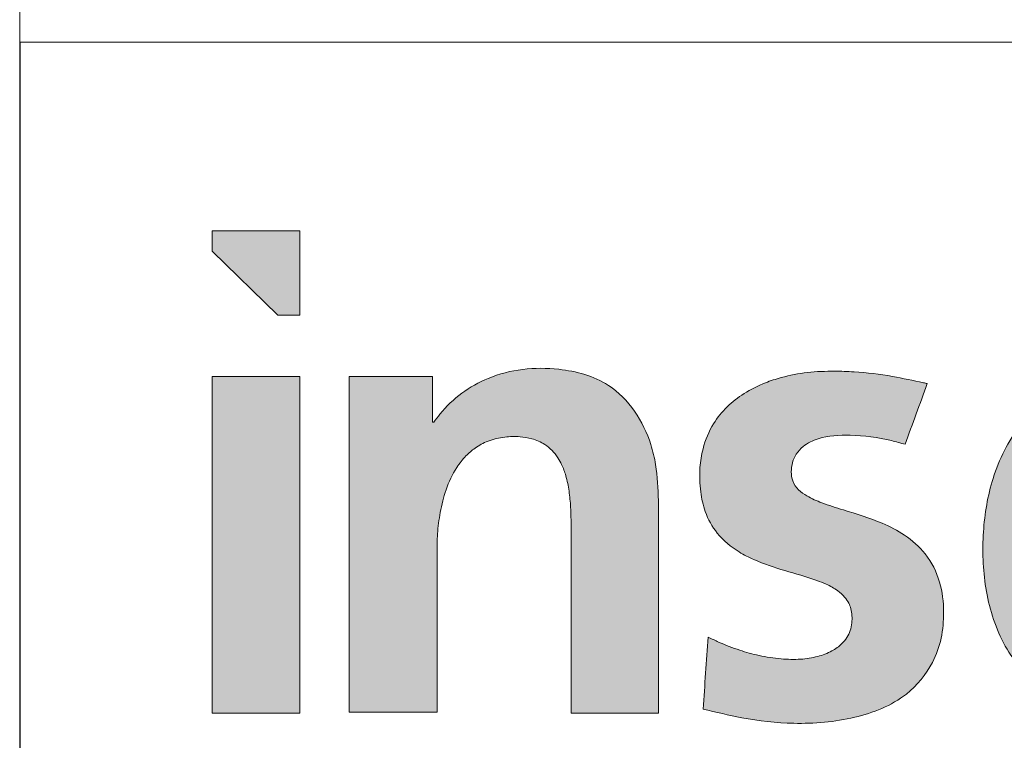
# Model space of a CAD drawing. Header units: millimetres. Extents: x 15 to 592, y 5 to 415.
# Tile 3 of 12: x 404 to 423, y 19 to 33. Entities that reach past the tile are written whole.
import ezdxf

# ---------------------------------------------------------------- set-up
doc = ezdxf.new("R2010")
doc.units = ezdxf.units.MM

# ---------------------------------------------------------------- blocks, each defined once
blk = doc.blocks.new('LOGO_sombreado')
at = {"linetype": 'Continuous'}
for points in [[(5.379, 14.745), (5.379, 16.368), (3.691, 16.368), (3.691, 15.977), (4.956, 14.745)], [(5.379, 13.567), (3.691, 13.567), (3.691, 7.09), (5.379, 7.09)]]:
    blk.add_hatch(color=7, dxfattribs=at).paths.add_polyline_path(points, flags=0)
h = blk.add_hatch(color=7, dxfattribs=at)
edge = h.paths.add_edge_path(flags=0)
edge.add_line((6.332, 7.108), (8.019, 7.108))
edge.add_line((8.019, 7.108), (8.019, 10.269))
edge.add_spline(control_points=[(8.019, 10.269), (8.019, 10.295), (8.02, 10.385), (8.031, 10.613), (8.076, 10.964), (8.182, 11.4), (8.354, 11.77), (8.558, 12.031), (8.76, 12.206), (9.011, 12.341), (9.31, 12.411), (9.596, 12.416), (9.859, 12.375), (10.128, 12.261), (10.314, 12.067), (10.432, 11.851), (10.51, 11.636), (10.565, 11.361), (10.591, 11.074), (10.599, 10.796), (10.599, 10.621), (10.599, 10.529)], knot_values=[0, 0, 0, 0, 0.014108, 0.050137, 0.12665, 0.210017, 0.297932, 0.350316, 0.392835, 0.445136, 0.506872, 0.560743, 0.603219, 0.653697, 0.720022, 0.747327, 0.789984, 0.846083, 0.902618, 0.949361, 1, 1, 1, 1], weights=[1, 1, 1, 1, 1, 1, 1, 1, 1, 1, 1, 1, 1, 1, 1, 1, 1, 1, 1, 1, 1, 1], degree=3, periodic=0)
edge.add_line((10.599, 10.529), (10.599, 7.09))
edge.add_line((10.599, 7.09), (12.28, 7.09))
edge.add_line((12.28, 7.09), (12.28, 11.178))
edge.add_spline(control_points=[(12.28, 11.178), (12.27, 11.411), (12.255, 11.775), (12.069, 12.584), (11.505, 13.452), (10.243, 13.792), (9.032, 13.667), (8.263, 13.102), (7.995, 12.74), (7.955, 12.686)], knot_values=[4, 4, 4, 4, 4.111727, 4.175295, 4.401008, 4.562165, 4.782362, 4.967907, 5, 5, 5, 5], weights=[1, 1, 1, 1, 1, 1, 1, 1, 1, 1], degree=3, periodic=0)
edge.add_line((7.955, 12.686), (7.933, 12.686))
edge.add_line((7.933, 12.686), (7.933, 13.567))
edge.add_line((7.933, 13.567), (6.332, 13.567))
edge.add_line((6.332, 13.567), (6.332, 7.108))
h = blk.add_hatch(color=7, dxfattribs=at)
edge = h.paths.add_edge_path(flags=0)
edge.add_spline(control_points=[(13.137, 7.167), (13.385, 7.107), (13.958, 6.969), (14.94, 6.856), (16.033, 6.948), (17.017, 7.329), (17.536, 7.963), (17.739, 8.529), (17.783, 9.059), (17.719, 9.627), (17.455, 10.158), (17.039, 10.522), (16.498, 10.799), (15.95, 10.966), (15.459, 11.117), (15.166, 11.241), (14.968, 11.379), (14.851, 11.544), (14.827, 11.735), (14.852, 11.914), (14.927, 12.086), (15.088, 12.259), (15.44, 12.427), (16.031, 12.453), (16.593, 12.386), (16.937, 12.287), (17.024, 12.262)], knot_values=[2, 2, 2, 2, 2.059912, 2.138972, 2.231529, 2.317091, 2.37896, 2.41776, 2.457291, 2.503214, 2.550983, 2.593172, 2.631209, 2.693415, 2.727668, 2.75244, 2.768008, 2.784005, 2.798244, 2.812447, 2.826168, 2.841745, 2.867174, 2.915736, 2.97856, 3, 3, 3, 3], weights=[1, 1, 1, 1, 1, 1, 1, 1, 1, 1, 1, 1, 1, 1, 1, 1, 1, 1, 1, 1, 1, 1, 1, 1, 1, 1, 1], degree=3, periodic=0)
edge.add_line((17.024, 12.262), (17.451, 13.431))
edge.add_spline(control_points=[(17.451, 13.431), (17.426, 13.436), (17.204, 13.484), (16.739, 13.586), (16.166, 13.656), (15.619, 13.675), (15.148, 13.656), (14.702, 13.572), (14.29, 13.437), (13.932, 13.26), (13.59, 12.994), (13.304, 12.64), (13.133, 12.232), (13.063, 11.783), (13.077, 11.372), (13.17, 10.934), (13.403, 10.512), (13.758, 10.218), (14.206, 9.991), (14.715, 9.826), (15.188, 9.699), (15.527, 9.565), (15.713, 9.465), (15.858, 9.337), (15.94, 9.215), (15.988, 9.093), (16.007, 8.963), (16.003, 8.82), (15.973, 8.677), (15.908, 8.54), (15.794, 8.4), (15.605, 8.267), (15.333, 8.167), (15.001, 8.115), (14.621, 8.128), (14.227, 8.187), (13.825, 8.298), (13.5, 8.424), (13.304, 8.519), (13.238, 8.551)], knot_values=[0, 0, 0, 0, 0.005653, 0.051977, 0.108664, 0.137127, 0.176746, 0.216073, 0.24029, 0.2755, 0.306859, 0.338493, 0.378336, 0.406147, 0.441816, 0.471537, 0.507617, 0.549768, 0.574349, 0.622211, 0.671374, 0.68606, 0.705384, 0.71922, 0.729875, 0.738587, 0.749066, 0.759494, 0.771085, 0.782308, 0.793676, 0.811965, 0.834198, 0.859455, 0.888117, 0.920718, 0.950113, 0.983265, 1, 1, 1, 1], weights=[1, 1, 1, 1, 1, 1, 1, 1, 1, 1, 1, 1, 1, 1, 1, 1, 1, 1, 1, 1, 1, 1, 1, 1, 1, 1, 1, 1, 1, 1, 1, 1, 1, 1, 1, 1, 1, 1, 1, 1], degree=3, periodic=0)
edge.add_line((13.238, 8.551), (13.137, 7.167))
h = blk.add_hatch(color=7, dxfattribs=at)
edge = h.paths.add_edge_path(flags=0)
edge.add_spline(control_points=[(24.607, 9.759), (24.601, 10.047), (24.588, 10.631), (24.448, 11.515), (24.168, 12.294), (23.638, 13.041), (22.71, 13.598), (21.62, 13.711), (20.745, 13.609), (19.957, 13.326), (19.182, 12.69), (18.677, 11.652), (18.495, 10.569), (18.533, 9.483), (18.852, 8.409), (19.558, 7.539), (20.591, 7.007), (21.846, 6.843), (23.097, 6.936), (23.839, 7.273), (24.132, 7.406)], knot_values=[2, 2, 2, 2, 2.046636, 2.094673, 2.144469, 2.179489, 2.241297, 2.312824, 2.353394, 2.38323, 2.447727, 2.509726, 2.566319, 2.624545, 2.684606, 2.744772, 2.800798, 2.868547, 2.948019, 3, 3, 3, 3], weights=[1, 1, 1, 1, 1, 1, 1, 1, 1, 1, 1, 1, 1, 1, 1, 1, 1, 1, 1, 1, 1], degree=3, periodic=0)
edge.add_line((24.132, 7.406), (24.132, 8.777))
edge.add_spline(control_points=[(24.132, 8.777), (24.028, 8.721), (23.807, 8.6), (23.435, 8.427), (23.014, 8.273), (22.54, 8.159), (22.092, 8.115), (21.656, 8.132), (21.279, 8.212), (20.941, 8.36), (20.642, 8.573), (20.397, 8.859), (20.229, 9.21), (20.161, 9.494), (20.136, 9.675), (20.131, 9.74), (20.129, 9.759)], knot_values=[0, 0, 0, 0, 0.070474, 0.150335, 0.244816, 0.33762, 0.440531, 0.512328, 0.597394, 0.66882, 0.731042, 0.815182, 0.890714, 0.961299, 0.988276, 1, 1, 1, 1], weights=[1, 1, 1, 1, 1, 1, 1, 1, 1, 1, 1, 1, 1, 1, 1, 1, 1], degree=3, periodic=0)
edge.add_line((20.129, 9.759), (24.607, 9.759))
edge = h.paths.add_edge_path(flags=0)
edge.add_spline(control_points=[(20.129, 10.916), (20.132, 10.942), (20.14, 11.026), (20.165, 11.19), (20.235, 11.477), (20.391, 11.829), (20.681, 12.156), (21.016, 12.344), (21.316, 12.42), (21.575, 12.442), (21.859, 12.434), (22.229, 12.348), (22.615, 12.076), (22.846, 11.677), (22.962, 11.282), (22.985, 11.037), (22.997, 10.916)], knot_values=[0, 0, 0, 0, 0.017075, 0.053986, 0.106701, 0.206715, 0.298238, 0.38232, 0.449502, 0.495974, 0.549057, 0.631866, 0.736734, 0.842394, 0.921775, 1, 1, 1, 1], weights=[1, 1, 1, 1, 1, 1, 1, 1, 1, 1, 1, 1, 1, 1, 1, 1, 1], degree=3, periodic=0)
edge.add_line((22.997, 10.916), (20.129, 10.916))
at = {"color": 7, "linetype": 'Continuous', "lineweight": 18}
for p, q in [((0, 20), (0, 0)), ((0, 20), (72.5, 20)), ((3.691, 16.368), (3.691, 15.977)), ((5.379, 16.368), (3.691, 16.368)), ((5.379, 16.368), (5.379, 14.745)), ((3.691, 15.977), (4.956, 14.745)), ((4.956, 14.745), (5.379, 14.745)), ((3.691, 7.09), (3.691, 13.567)), ((3.691, 13.567), (5.379, 13.567)), ((5.379, 13.567), (5.379, 7.09)), ((5.379, 7.09), (3.691, 7.09))]:
    blk.add_line(p, q, dxfattribs=at)
at = {"color": 8, "linetype": 'Continuous', "lineweight": 0}
for points, knots in [([(12.28, 11.178), (12.27, 11.411), (12.255, 11.775), (12.069, 12.584), (11.505, 13.452), (10.243, 13.792), (9.032, 13.667), (8.263, 13.102), (7.995, 12.74), (7.955, 12.686)], [4, 4, 4, 4, 4.111727, 4.175295, 4.401008, 4.562165, 4.782362, 4.967907, 5, 5, 5, 5]), ([(17.451, 13.431), (17.426, 13.436), (17.204, 13.484), (16.739, 13.586), (16.166, 13.656), (15.619, 13.675), (15.148, 13.656), (14.702, 13.572), (14.29, 13.437), (13.932, 13.26), (13.59, 12.994), (13.304, 12.64), (13.133, 12.232), (13.063, 11.783), (13.077, 11.372), (13.17, 10.934), (13.403, 10.512), (13.758, 10.218), (14.206, 9.991), (14.715, 9.826), (15.188, 9.699), (15.527, 9.565), (15.713, 9.465), (15.858, 9.337), (15.94, 9.215), (15.988, 9.093), (16.007, 8.963), (16.003, 8.82), (15.973, 8.677), (15.908, 8.54), (15.794, 8.4), (15.605, 8.267), (15.333, 8.167), (15.001, 8.115), (14.621, 8.128), (14.227, 8.187), (13.825, 8.298), (13.5, 8.424), (13.304, 8.519), (13.238, 8.551)], [0, 0, 0, 0, 0.005653, 0.051977, 0.108664, 0.137127, 0.176746, 0.216073, 0.24029, 0.2755, 0.306859, 0.338493, 0.378336, 0.406147, 0.441816, 0.471537, 0.507617, 0.549768, 0.574349, 0.622211, 0.671374, 0.68606, 0.705384, 0.71922, 0.729875, 0.738587, 0.749066, 0.759494, 0.771085, 0.782308, 0.793676, 0.811965, 0.834198, 0.859455, 0.888117, 0.920718, 0.950113, 0.983265, 1, 1, 1, 1]), ([(24.607, 9.759), (24.601, 10.047), (24.588, 10.631), (24.448, 11.515), (24.168, 12.294), (23.638, 13.041), (22.71, 13.598), (21.62, 13.711), (20.745, 13.609), (19.957, 13.326), (19.182, 12.69), (18.677, 11.652), (18.495, 10.569), (18.533, 9.483), (18.852, 8.409), (19.558, 7.539), (20.591, 7.007), (21.846, 6.843), (23.097, 6.936), (23.839, 7.273), (24.132, 7.406)], [2, 2, 2, 2, 2.046636, 2.094673, 2.144469, 2.179489, 2.241297, 2.312824, 2.353394, 2.38323, 2.447727, 2.509726, 2.566319, 2.624545, 2.684606, 2.744772, 2.800798, 2.868547, 2.948019, 3, 3, 3, 3]), ([(8.019, 10.269), (8.019, 10.295), (8.02, 10.385), (8.031, 10.613), (8.076, 10.964), (8.182, 11.4), (8.354, 11.77), (8.558, 12.031), (8.76, 12.206), (9.011, 12.341), (9.31, 12.411), (9.596, 12.416), (9.859, 12.375), (10.128, 12.261), (10.314, 12.067), (10.432, 11.851), (10.51, 11.636), (10.565, 11.361), (10.591, 11.074), (10.599, 10.796), (10.599, 10.621), (10.599, 10.529)], [0, 0, 0, 0, 0.014108, 0.050137, 0.12665, 0.210017, 0.297932, 0.350316, 0.392835, 0.445136, 0.506872, 0.560743, 0.603219, 0.653697, 0.720022, 0.747327, 0.789984, 0.846083, 0.902618, 0.949361, 1, 1, 1, 1]), ([(13.137, 7.167), (13.385, 7.107), (13.958, 6.969), (14.94, 6.856), (16.033, 6.948), (17.017, 7.329), (17.536, 7.963), (17.739, 8.529), (17.783, 9.059), (17.719, 9.627), (17.455, 10.158), (17.039, 10.522), (16.498, 10.799), (15.95, 10.966), (15.459, 11.117), (15.166, 11.241), (14.968, 11.379), (14.851, 11.544), (14.827, 11.735), (14.852, 11.914), (14.927, 12.086), (15.088, 12.259), (15.44, 12.427), (16.031, 12.453), (16.593, 12.386), (16.937, 12.287), (17.024, 12.262)], [2, 2, 2, 2, 2.059912, 2.138972, 2.231529, 2.317091, 2.37896, 2.41776, 2.457291, 2.503214, 2.550983, 2.593172, 2.631209, 2.693415, 2.727668, 2.75244, 2.768008, 2.784005, 2.798244, 2.812447, 2.826168, 2.841745, 2.867174, 2.915736, 2.97856, 3, 3, 3, 3])]:
    blk.add_open_spline(points, degree=3, knots=knots, dxfattribs=at)
for points in [[(7.933, 13.567), (7.399, 13.567), (6.865, 13.567), (6.332, 13.567)], [(6.332, 13.567), (6.332, 11.414), (6.332, 9.261), (6.332, 7.108)], [(7.933, 12.686), (7.933, 12.98), (7.933, 13.273), (7.933, 13.567)], [(17.024, 12.262), (17.167, 12.652), (17.309, 13.041), (17.451, 13.431)], [(7.955, 12.686), (7.948, 12.686), (7.94, 12.686), (7.933, 12.686)], [(12.28, 7.09), (12.28, 8.453), (12.28, 9.815), (12.28, 11.178)], [(10.599, 10.529), (10.599, 9.383), (10.599, 8.236), (10.599, 7.09)], [(8.019, 7.108), (8.019, 8.161), (8.019, 9.215), (8.019, 10.269)], [(13.238, 8.551), (13.204, 8.09), (13.171, 7.628), (13.137, 7.167)], [(6.332, 7.108), (6.894, 7.108), (7.457, 7.108), (8.019, 7.108)], [(10.599, 7.09), (11.16, 7.09), (11.72, 7.09), (12.28, 7.09)]]:
    blk.add_open_spline(points, degree=3, dxfattribs=at)

msp = doc.modelspace()

# ---------------------------------------------------------------- linework, layer by layer
at = {"color": 7, "linetype": 'Continuous', "lineweight": 18}
msp.add_line((404, 55), (404, 10), dxfattribs=at)

# ---------------------------------------------------------------- block references
at = {"color": 7, "linetype": 'Continuous'}
msp.add_blockref('LOGO_sombreado', (404.00963, 12.29796), dxfattribs=at)

doc.saveas('drawing.dxf')
